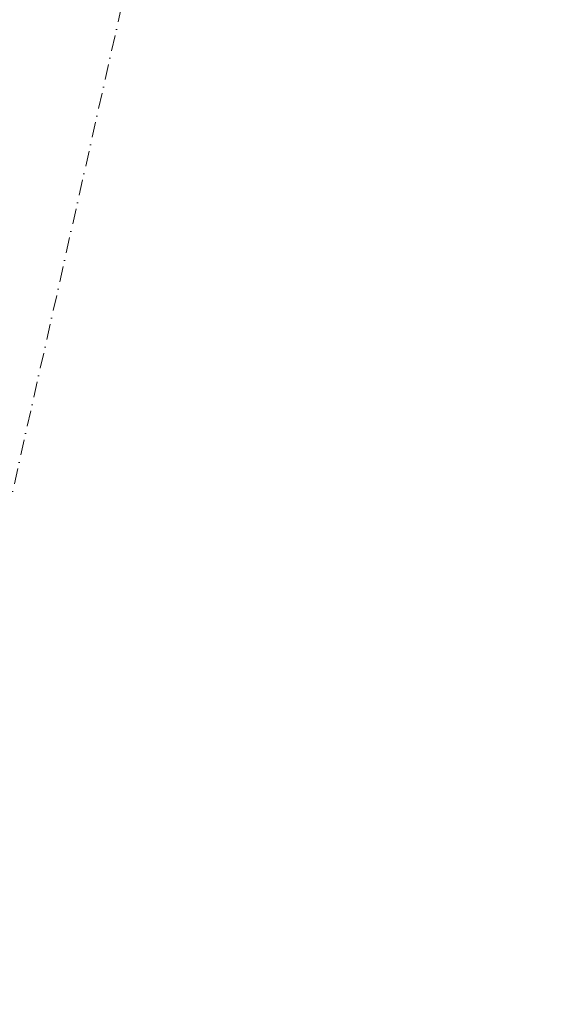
# Model space of a CAD drawing. Header units: millimetres. Extents: x -7213913 to -6937159, y 6128912 to 6404062.
# Tile 4 of 208: x -7189505 to -7177503, y 6132426 to 6154733. Entities that reach past the tile are written whole.
import ezdxf
from ezdxf.enums import TextEntityAlignment as Align

# ---------------------------------------------------------------- set-up
doc = ezdxf.new("R2010")
doc.units = ezdxf.units.MM
doc.header["$MEASUREMENT"] = 0
doc.linetypes.add('Штрихпунктирная', pattern=[670.277762, 352.777767, -176.388884, 0, -141.111112])
doc.layers.add('АР-Чертеж-Оси_Осевые размеры.АР', color=7, linetype='Continuous')
doc.layers.add('АР-Чертеж-Оси_Осевые размеры.АР_Ном._пера__120', color=7, linetype='Continuous', lineweight=0)
doc.styles.add('РЎР“Р•РќР•Р\xa0Р\x98Р\xa0_РЎРўР\x98Р›Р¬_5', font='GOTHIC.TTF')

# ---------------------------------------------------------------- blocks, each defined once
blk = doc.blocks.new('Стандартный Маркер Сетки[225]_1', base_point=(-7177284, 6199173))
at = {"layer": 'АР-Чертеж-Оси_Осевые размеры.АР_Ном._пера__120', "color": 7, "linetype": 'Штрихпунктирная', "lineweight": 0}
blk.add_line((-7177503, 6198198), (-7192275, 6132426), dxfattribs=at)
at = {"layer": 'АР-Чертеж-Оси_Осевые размеры.АР_Ном._пера__120', "color": 7, "lineweight": 0, "style": 'РЎР“Р•РќР•Р\xa0Р\x98Р\xa0_РЎРўР\x98Р›Р¬_5'}
blk.add_attdef('AC_MarkerText_1', text='', height=350, rotation=347.3417, dxfattribs=at).set_placement((-7192533, 6131143), align=Align.TOP_CENTER)

msp = doc.modelspace()

# ---------------------------------------------------------------- block references
at = {"layer": 'АР-Чертеж-Оси_Осевые размеры.АР', "color": 8, "linetype": 'Continuous', "lineweight": 15}
msp.add_blockref('Стандартный Маркер Сетки[225]_1', (-7177283.5, 6199173.2), dxfattribs=at)

doc.saveas('drawing.dxf')
